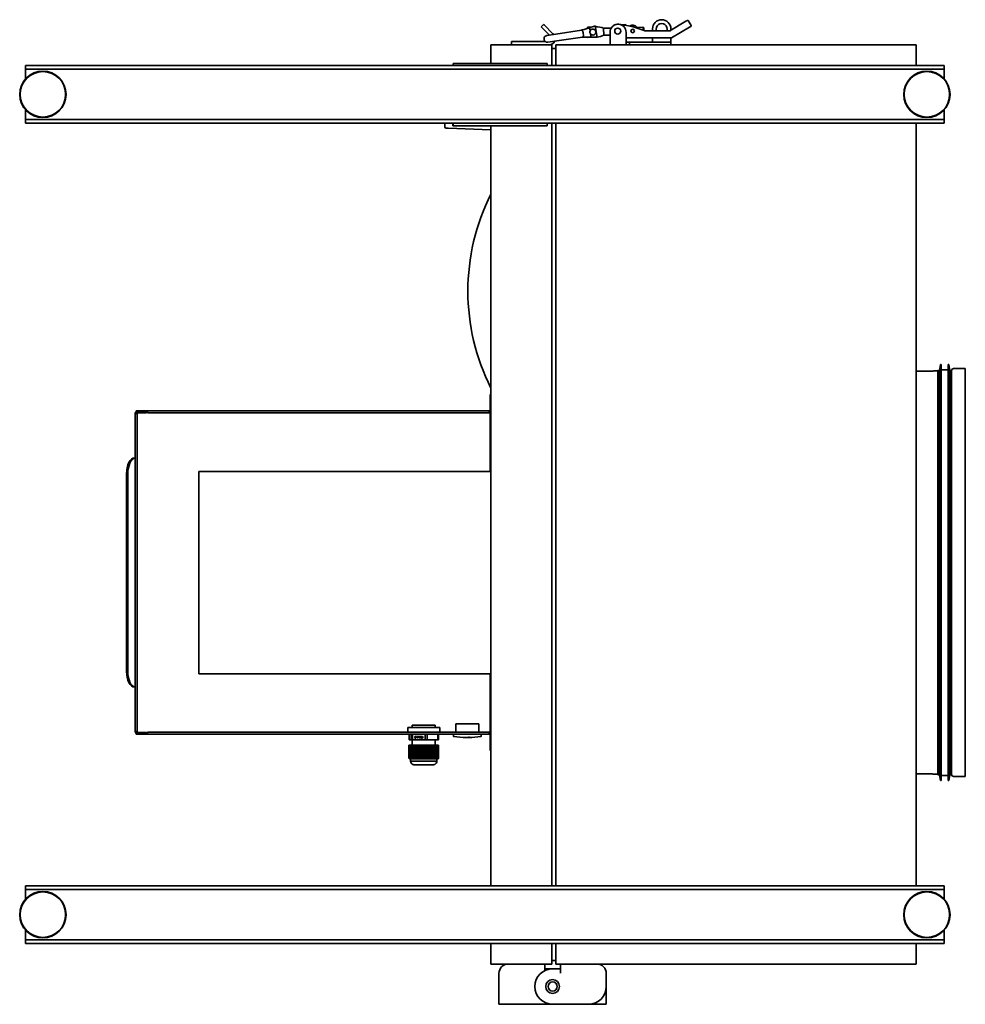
# Model space of a CAD drawing. Header units: millimetres. Extents: x 428 to 1252, y 165 to 1023.
import ezdxf

# ---------------------------------------------------------------- set-up
doc = ezdxf.new("R2010")
doc.units = ezdxf.units.MM
doc.header["$LTSCALE"] = 4
doc.layers.add('Krawędzie widoczne(ISO)', color=7, linetype='Continuous', lineweight=35, true_color=0x262659)

msp = doc.modelspace()

# ---------------------------------------------------------------- linework, layer by layer
at = {"layer": 'Krawędzie widoczne(ISO)'}
for p, q in [((1008.5, 1021.11), (994.35, 1012.84)), ((1008.5, 1021.11), (1009.79, 1021.87)), ((1013, 1017.37), (1010.47, 1021.69)), ((884.53, 1018.37), (882.41, 1016.25)), ((882.9, 1015.76), (882.41, 1016.25)), ((889.54, 1009.12), (882.9, 1015.76)), ((884.53, 1018.37), (885.02, 1017.89)), ((885.02, 1017.89), (892.59, 1010.31)), ((895.2, 1009.97), (917.44, 1013.29)), ((917.54, 1013.38), (917.17, 1013.27)), ((917.54, 1013.38), (917.64, 1013.41)), ((918.1, 1013.55), (917.64, 1013.41)), ((918.1, 1013.55), (919.8, 1014.08)), ((924.15, 1015.43), (919.8, 1014.08)), ((922.78, 1016.13), (926.72, 1016.23)), ((922.81, 1015.02), (922.78, 1016.13)), ((929.63, 1017.13), (924.15, 1015.43)), ((924.75, 1014.19), (924.98, 1012.69)), ((929.63, 1017.13), (929.82, 1015.83)), ((929.75, 1016.31), (929.78, 1016.31)), ((929.82, 1015.83), (930.91, 1008.54)), ((943.41, 1015.17), (936.82, 1014.99)), ((936.97, 1009), (936.82, 1014.99)), ((942.37, 1011.5), (942.37, 1005.5)), ((961.73, 1016.51), (950.08, 1018.5)), ((952.53, 1018.13), (955.95, 1018.22)), ((956.47, 1017.41), (956.16, 1017.92)), ((956.37, 1005.5), (956.37, 1011.5)), ((961.73, 1016.51), (961.6, 1016.03)), ((973.09, 1012.72), (961.73, 1016.51)), ((971.3, 1015.9), (966.01, 1015.76)), ((971.37, 1013.29), (971.3, 1015.9)), ((971.82, 1015.41), (971.3, 1015.9)), ((971.82, 1015.41), (971.88, 1013.12)), ((973.09, 1012.72), (973.01, 1012.22)), ((994.35, 1012.84), (973.09, 1012.72)), ((979.37, 1012.75), (979.37, 1014.5)), ((994.35, 1012.84), (994.48, 1012.34)), ((995.37, 1013.44), (995.37, 1014.5)), ((995.99, 1006.85), (1011.52, 1015.93)), ((1012.82, 1016.69), (1011.52, 1015.93)), ((856.62, 1003.5), (858.62, 1003.5)), ((856.62, 1003.5), (856.62, 1000.5)), ((885.96, 1003.5), (858.62, 1003.5)), ((895.2, 1009.97), (887.39, 1008.8)), ((888.28, 1002.87), (896.09, 1004.04)), ((892.59, 1010.31), (891.73, 1009.45)), ((893.01, 1009.89), (892.59, 1010.31)), ((896.09, 1004.04), (918.33, 1007.36)), ((918.06, 1007.3), (918.45, 1007.3)), ((918.33, 1007.36), (918.33, 1007.36)), ((920.81, 1007.29), (918.45, 1007.3)), ((920.81, 1007.29), (925.37, 1007.27)), ((923.02, 1007.13), (923.01, 1007.28)), ((923.02, 1007.13), (927.86, 1007.26)), ((925.36, 1010.13), (925.58, 1008.63)), ((925.37, 1007.27), (931.1, 1007.24)), ((930.91, 1008.54), (931.1, 1007.24)), ((942.37, 1009.14), (936.97, 1009)), ((942.37, 1000.5), (942.37, 1005.5)), ((956.37, 1006.62), (995.99, 1006.85)), ((956.37, 1005.5), (956.37, 1000.5)), ((956.37, 1003), (959.37, 1003)), ((959.37, 1003), (962.37, 1003)), ((959.37, 1000.5), (959.37, 1003)), ((992.37, 1003), (962.37, 1003)), ((979.37, 1005), (979.37, 1006.75)), ((979.37, 1005), (979.37, 1003)), ((992.37, 1003), (995.37, 1003)), ((995.37, 1005), (995.37, 1006.84)), ((995.37, 1003), (995.37, 1005)), ((995.37, 1000.5), (995.37, 1003)), ((995.99, 1006.85), (995.85, 1007.35)), ((891.62, 1000.5), (838.62, 1000.5)), ((838.62, 984.45), (838.62, 1000.5)), ((891.62, 982.5), (891.62, 1000.5)), ((891.62, 997.5), (895.12, 997.5)), ((1209.12, 1000.5), (895.12, 1000.5)), ((895.12, 982.5), (895.12, 1000.5)), ((1209.12, 982.5), (1209.12, 1000.5)), ((433.37, 982.5), (438.37, 982.5)), ((433.37, 982.5), (433.37, 979.5)), ((438.37, 979.5), (433.37, 979.5)), ((433.37, 979.5), (433.37, 976.5)), ((1228.37, 982.5), (438.37, 982.5)), ((1228.37, 979.5), (438.37, 979.5)), ((805.62, 984.45), (887.62, 984.45)), ((805.62, 984.45), (805.62, 982.5)), ((887.62, 984.45), (887.62, 982.5)), ((1228.37, 982.5), (1233.37, 982.5)), ((1233.37, 979.5), (1228.37, 979.5)), ((1233.37, 979.5), (1233.37, 982.5)), ((1233.37, 979.5), (1233.37, 976.5)), ((433.37, 971.03), (433.37, 976.5)), ((1233.37, 976.5), (1233.37, 971.03)), ((433.37, 938.5), (433.37, 943.97)), ((1233.37, 943.97), (1233.37, 938.5)), ((433.37, 935.5), (433.37, 938.5)), ((433.37, 935.5), (438.37, 935.5)), ((433.37, 935.5), (433.37, 932.5)), ((438.37, 935.5), (1228.37, 935.5)), ((1228.37, 935.5), (1233.37, 935.5)), ((1233.37, 935.5), (1233.37, 938.5)), ((1233.37, 932.5), (1233.37, 935.5)), ((438.37, 932.5), (433.37, 932.5)), ((438.37, 932.5), (1228.37, 932.5)), ((798.62, 932.5), (798.62, 929.11)), ((801.29, 928.05), (799.59, 928.11)), ((801.29, 928.05), (838.62, 926.75)), ((805.43, 932.5), (805.43, 930.25)), ((805.62, 930.25), (805.43, 930.25)), ((805.62, 932.5), (805.62, 930.25)), ((805.62, 930.25), (887.62, 930.25)), ((838.62, 268.5), (838.62, 930.25)), ((887.62, 930.25), (887.62, 932.5)), ((891.62, 268.5), (891.62, 932.5)), ((895.12, 268.5), (895.12, 932.5)), ((1209.12, 268.5), (1209.12, 932.5)), ((1233.37, 932.5), (1228.37, 932.5)), ((1229.42, 717.27), (1230.32, 722.27)), ((1230.32, 722.27), (1230.32, 360.27)), ((1230.82, 722.27), (1230.32, 722.27)), ((1230.82, 722.27), (1230.82, 360.27)), ((1236.82, 722.27), (1236.82, 360.27)), ((1237.32, 722.27), (1236.82, 722.27)), ((1237.32, 722.27), (1237.32, 360.27)), ((1238.23, 717.27), (1237.32, 722.27)), ((1209.12, 716.57), (1223.19, 716.57)), ((1224.15, 716.77), (1227.68, 716.77)), ((1227.82, 717.27), (1227.82, 365.27)), ((1229.42, 717.27), (1227.82, 717.27)), ((1229.42, 717.27), (1229.42, 365.27)), ((1236.82, 717.77), (1230.82, 717.77)), ((1238.23, 717.27), (1238.23, 365.27)), ((1239.82, 717.27), (1238.23, 717.27)), ((1239.82, 717.27), (1239.82, 365.27)), ((1241.42, 718.77), (1251.82, 718.77)), ((1251.82, 363.77), (1251.82, 718.77)), ((837.92, 684.27), (837.92, 696.27)), ((838.62, 696.27), (837.92, 696.27)), ((528.62, 679.66), (530.37, 679.66)), ((528.62, 402.88), (528.62, 679.66)), ((529.54, 681.97), (530.54, 681.97)), ((529.54, 681.97), (529.54, 681.27)), ((530.54, 681.27), (529.54, 681.27)), ((530.02, 681.27), (530.02, 681.06)), ((530.02, 681.06), (531.02, 681.06)), ((530.02, 681.06), (530.02, 680.36)), ((531.02, 680.36), (530.02, 680.36)), ((530.02, 680.36), (530.02, 679.66)), ((530.37, 679.66), (530.37, 402.88)), ((538.34, 681.97), (530.54, 681.97)), ((538.34, 681.27), (530.54, 681.27)), ((536.62, 681.06), (531.02, 681.06)), ((536.62, 680.36), (531.02, 680.36)), ((536.62, 681.06), (538.62, 681.06)), ((538.62, 680.36), (536.62, 680.36)), ((538.34, 681.97), (539.34, 681.97)), ((539.34, 681.27), (538.34, 681.27)), ((538.62, 680.36), (538.62, 681.06)), ((539.34, 681.97), (539.54, 681.97)), ((539.34, 681.27), (539.34, 681.97)), ((539.54, 681.27), (539.34, 681.27)), ((539.54, 681.97), (837.22, 681.97)), ((539.54, 680.22), (539.54, 681.97)), ((837.22, 680.22), (539.54, 680.22)), ((837.22, 681.97), (837.22, 680.22)), ((837.92, 680.57), (837.22, 680.57)), ((837.92, 684.27), (837.92, 683.66)), ((837.92, 682.67), (837.92, 683.66)), ((837.92, 682.67), (838.62, 682.67)), ((837.92, 678.57), (837.92, 680.57)), ((838.62, 680.57), (837.92, 680.57)), ((837.92, 629.27), (837.92, 678.57)), ((528.16, 641.07), (528.6, 641.07)), ((528.6, 641.07), (528.62, 641.07)), ((521.26, 455.27), (521.26, 627.27)), ((521.76, 455.27), (521.76, 627.27)), ((522.37, 627.27), (522.37, 455.27)), ((584.12, 629.27), (584.12, 453.27)), ((838.62, 629.27), (584.12, 629.27)), ((838.62, 453.27), (584.12, 453.27)), ((837.92, 403.97), (837.92, 453.27)), ((528.16, 441.47), (528.6, 441.47)), ((528.6, 441.47), (528.62, 441.47)), ((530.37, 402.88), (528.62, 402.88)), ((530.02, 402.88), (530.02, 402.18)), ((766.18, 406.57), (766.19, 406.57)), ((766.18, 406.57), (766.18, 402.32)), ((766.19, 406.57), (767.73, 406.57)), ((767.73, 406.57), (768.63, 406.57)), ((768.63, 406.57), (781.07, 406.57)), ((770.12, 408.57), (790.12, 408.57)), ((770.12, 406.57), (770.12, 408.57)), ((781.07, 406.57), (782.56, 406.57)), ((782.56, 406.57), (793.46, 406.57)), ((790.12, 406.57), (790.12, 408.57)), ((793.46, 406.57), (794.07, 406.57)), ((794.07, 406.57), (794.07, 402.32)), ((808.12, 409.57), (828.12, 409.57)), ((808.12, 409.57), (808.12, 402.32)), ((828.12, 409.57), (828.12, 402.32)), ((837.92, 401.97), (837.92, 403.97)), ((529.54, 401.27), (530.54, 401.27)), ((529.54, 401.27), (529.54, 400.57)), ((530.54, 400.57), (529.54, 400.57)), ((530.02, 402.18), (531.02, 402.18)), ((530.02, 402.18), (530.02, 401.48)), ((531.02, 401.48), (530.02, 401.48)), ((530.02, 401.48), (530.02, 401.27)), ((530.54, 401.27), (538.34, 401.27)), ((530.54, 400.57), (538.34, 400.57)), ((536.62, 402.18), (531.02, 402.18)), ((531.02, 401.48), (536.62, 401.48)), ((536.62, 402.18), (538.62, 402.18)), ((538.62, 401.48), (536.62, 401.48)), ((538.34, 401.27), (539.34, 401.27)), ((539.34, 400.57), (538.34, 400.57)), ((538.62, 401.48), (538.62, 402.18)), ((539.34, 401.27), (539.54, 401.27)), ((539.34, 400.57), (539.34, 401.27)), ((539.54, 400.57), (539.34, 400.57)), ((539.54, 402.32), (837.22, 402.32)), ((539.54, 400.57), (539.54, 402.32)), ((837.22, 400.57), (539.54, 400.57)), ((767.31, 395.57), (767.31, 400.57)), ((767.31, 395.57), (769.26, 395.57)), ((769.26, 400.57), (769.26, 395.57)), ((769.26, 395.57), (770.37, 395.57)), ((770.12, 395.57), (770.12, 391.07)), ((770.37, 395.57), (770.37, 400.57)), ((770.37, 395.57), (781.47, 395.57)), ((772.35, 397.42), (772.94, 397.42)), ((772.35, 397.24), (772.35, 397.42)), ((773.12, 397.24), (772.35, 397.24)), ((772.38, 397.24), (772.38, 397.42)), ((772.8, 398.6), (772.84, 398.6)), ((772.84, 397.98), (772.88, 397.98)), ((772.94, 397.82), (772.97, 397.82)), ((772.94, 397.42), (772.94, 397.82)), ((772.94, 397.42), (772.97, 397.42)), ((772.97, 397.42), (772.97, 397.82)), ((773.01, 398.56), (773.05, 398.56)), ((773.12, 398.02), (773.12, 397.24)), ((773.18, 398.48), (773.16, 398.48)), ((773.18, 398.69), (773.18, 398.48)), ((773.41, 398.46), (773.67, 399.12)), ((773.64, 398.46), (773.41, 398.46)), ((773.44, 398.46), (773.71, 399.12)), ((773.81, 399.12), (773.64, 398.46)), ((773.67, 399.12), (773.81, 399.12)), ((774.03, 398.74), (774.72, 398.74)), ((774.03, 398.59), (774.03, 398.74)), ((774.28, 398.59), (774.03, 398.59)), ((774.07, 398.59), (774.07, 398.74)), ((774.28, 398.59), (774.32, 398.59)), ((774.28, 397.24), (774.28, 398.59)), ((774.43, 397.24), (774.28, 397.24)), ((774.32, 397.24), (774.32, 398.59)), ((774.46, 398.59), (774.46, 397.58)), ((774.72, 398.59), (774.46, 398.59)), ((774.46, 397.58), (774.72, 397.58)), ((774.72, 398.74), (774.72, 398.59)), ((774.72, 397.58), (774.72, 397.45)), ((774.94, 398.74), (775.16, 398.74)), ((775.3, 398.17), (774.94, 398.74)), ((774.94, 397.62), (775.3, 398.17)), ((775.14, 397.62), (774.94, 397.62)), ((775.34, 398.17), (774.98, 398.74)), ((774.98, 397.62), (775.34, 398.17)), ((775.4, 398.04), (775.14, 397.62)), ((775.16, 398.74), (775.42, 398.32)), ((775.3, 398.17), (775.34, 398.17)), ((775.4, 398.04), (775.44, 398.04)), ((775.66, 397.62), (775.4, 398.04)), ((775.42, 398.32), (775.68, 398.74)), ((775.42, 398.32), (775.45, 398.32)), ((775.69, 397.62), (775.44, 398.04)), ((775.45, 398.32), (775.71, 398.74)), ((775.88, 398.74), (775.51, 398.18)), ((775.51, 398.18), (775.88, 397.62)), ((775.88, 397.62), (775.66, 397.62)), ((775.68, 398.74), (775.88, 398.74)), ((776.41, 398.61), (776.45, 398.61)), ((776.41, 397.38), (776.45, 397.38)), ((777.03, 398.74), (777.89, 398.74)), ((777.03, 398.57), (777.03, 398.74)), ((777.72, 398.57), (777.03, 398.57)), ((777.06, 398.57), (777.06, 398.74)), ((777.52, 397.38), (777.55, 397.38)), ((777.72, 398.57), (777.75, 398.57)), ((777.85, 397.51), (777.87, 397.51)), ((777.87, 397.51), (777.87, 397.3)), ((777.89, 398.74), (777.89, 398.53)), ((778.14, 398.74), (778.33, 398.74)), ((778.14, 397.24), (778.14, 398.74)), ((778.4, 397.24), (778.14, 397.24)), ((778.17, 397.24), (778.17, 398.74)), ((778.33, 398.74), (778.33, 397.45)), ((778.33, 397.45), (778.69, 398.33)), ((778.33, 397.45), (778.36, 397.45)), ((778.36, 397.45), (778.73, 398.33)), ((778.74, 398.08), (778.4, 397.24)), ((778.69, 398.33), (778.81, 398.33)), ((778.74, 398.08), (778.77, 398.08)), ((779.09, 397.24), (778.74, 398.08)), ((779.12, 397.24), (778.77, 398.08)), ((778.81, 398.33), (779.17, 397.45)), ((779.34, 397.24), (779.09, 397.24)), ((779.17, 397.45), (779.17, 398.74)), ((779.17, 398.74), (779.34, 398.74)), ((779.17, 397.45), (779.2, 397.45)), ((779.2, 397.45), (779.2, 398.74)), ((779.34, 398.74), (779.34, 397.24)), ((781.47, 400.57), (781.47, 395.57)), ((781.47, 395.57), (783.18, 395.57)), ((783.18, 395.57), (783.18, 400.57)), ((783.18, 395.57), (792.33, 395.57)), ((790.12, 395.57), (790.12, 391.07)), ((792.33, 400.57), (792.33, 395.57)), ((792.33, 395.57), (792.94, 395.57)), ((792.94, 395.57), (792.94, 400.57)), ((806.12, 400.57), (806.12, 398.66)), ((830.12, 400.57), (830.12, 398.66)), ((837.22, 402.32), (837.22, 400.57)), ((837.92, 401.97), (837.22, 401.97)), ((837.92, 401.97), (838.62, 401.97)), ((837.92, 398.88), (837.92, 399.87)), ((838.62, 399.87), (837.92, 399.87)), ((837.92, 398.27), (837.92, 398.88)), ((837.92, 386.27), (837.92, 398.27)), ((767.15, 391.07), (767.35, 391.07)), ((767.15, 391.07), (767.15, 379.75)), ((767.35, 391.07), (767.45, 391.07)), ((767.35, 379.54), (767.35, 391.07)), ((767.45, 391.07), (767.55, 391.07)), ((767.45, 391.07), (767.45, 379.45)), ((767.55, 391.07), (767.65, 391.07)), ((767.55, 379.37), (767.55, 391.07)), ((767.65, 391.07), (767.75, 391.07)), ((767.65, 391.07), (767.65, 379.3)), ((767.75, 391.07), (767.84, 391.07)), ((767.75, 379.23), (767.75, 391.07)), ((767.84, 391.07), (767.94, 391.07)), ((767.84, 391.07), (767.84, 379.18)), ((767.94, 391.07), (768.04, 391.07)), ((767.94, 379.14), (767.94, 391.07)), ((768.04, 391.07), (768.14, 391.07)), ((768.04, 391.07), (768.04, 379.1)), ((768.14, 391.07), (768.24, 391.07)), ((768.14, 379.08), (768.14, 391.07)), ((768.24, 391.07), (768.34, 391.07)), ((768.24, 391.07), (768.24, 379.07)), ((768.34, 391.07), (768.44, 391.07)), ((768.34, 379.07), (768.34, 391.07)), ((768.44, 391.07), (768.54, 391.07)), ((768.44, 391.07), (768.44, 379.08)), ((768.54, 391.07), (768.63, 391.07)), ((768.54, 379.1), (768.54, 391.07)), ((768.63, 391.07), (768.73, 391.07)), ((768.63, 391.07), (768.63, 379.14)), ((768.73, 391.07), (768.83, 391.07)), ((768.73, 379.18), (768.73, 391.07)), ((768.83, 391.07), (768.93, 391.07)), ((768.83, 391.07), (768.83, 379.23)), ((768.93, 391.07), (769.03, 391.07)), ((768.93, 379.3), (768.93, 391.07)), ((769.03, 391.07), (769.13, 391.07)), ((769.03, 391.07), (769.03, 379.37)), ((769.13, 391.07), (769.23, 391.07)), ((769.13, 379.45), (769.13, 391.07)), ((769.23, 391.07), (769.43, 391.07)), ((769.23, 391.07), (769.23, 379.54)), ((769.43, 391.07), (770.58, 391.07)), ((769.43, 391.07), (769.43, 379.75)), ((770.58, 391.07), (771.04, 391.07)), ((770.58, 379.54), (770.58, 391.07)), ((771.04, 391.07), (771.14, 391.07)), ((771.04, 391.07), (771.04, 379.32)), ((771.14, 391.07), (771.7, 391.07)), ((771.14, 391.07), (771.14, 379.45)), ((771.7, 391.07), (772.17, 391.07)), ((771.7, 379.37), (771.7, 391.07)), ((772.17, 391.07), (772.26, 391.07)), ((772.17, 391.07), (772.17, 379.15)), ((772.26, 391.07), (772.83, 391.07)), ((772.26, 391.07), (772.26, 379.3)), ((772.83, 391.07), (773.29, 391.07)), ((772.83, 379.23), (772.83, 391.07)), ((773.29, 391.07), (773.39, 391.07)), ((773.29, 391.07), (773.29, 379.07)), ((773.39, 391.07), (773.95, 391.07)), ((773.39, 391.07), (773.39, 379.18)), ((773.95, 391.07), (774.41, 391.07)), ((773.95, 379.14), (773.95, 391.07)), ((774.41, 391.07), (774.51, 391.07)), ((774.41, 391.07), (774.41, 379.07)), ((774.51, 391.07), (775.08, 391.07)), ((774.51, 391.07), (774.51, 379.1)), ((775.08, 391.07), (775.54, 391.07)), ((775.08, 379.08), (775.08, 391.07)), ((775.54, 391.07), (775.64, 391.07)), ((775.54, 391.07), (775.54, 379.07)), ((775.64, 391.07), (776.2, 391.07)), ((775.64, 391.07), (775.64, 379.07)), ((776.2, 391.07), (776.66, 391.07)), ((776.2, 379.07), (776.2, 391.07)), ((776.66, 391.07), (776.76, 391.07)), ((776.66, 391.07), (776.66, 379.07)), ((776.76, 391.07), (777.32, 391.07)), ((776.76, 391.07), (776.76, 379.08)), ((777.32, 391.07), (777.78, 391.07)), ((777.32, 379.1), (777.32, 391.07)), ((777.78, 391.07), (777.88, 391.07)), ((777.78, 391.07), (777.78, 379.07)), ((777.88, 391.07), (778.45, 391.07)), ((777.88, 391.07), (777.88, 379.14)), ((778.45, 391.07), (778.91, 391.07)), ((778.45, 379.18), (778.45, 391.07)), ((778.91, 391.07), (779.01, 391.07)), ((778.91, 391.07), (778.91, 379.07)), ((779.01, 391.07), (779.57, 391.07)), ((779.01, 391.07), (779.01, 379.23)), ((779.57, 391.07), (780.03, 391.07)), ((779.57, 379.3), (779.57, 391.07)), ((780.03, 391.07), (780.13, 391.07)), ((780.03, 391.07), (780.03, 379.15)), ((780.13, 391.07), (780.7, 391.07)), ((780.13, 391.07), (780.13, 379.37)), ((780.7, 391.07), (781.16, 391.07)), ((780.7, 379.45), (780.7, 391.07)), ((781.16, 391.07), (781.25, 391.07)), ((781.16, 391.07), (781.16, 379.32)), ((781.25, 391.07), (782.41, 391.07)), ((781.25, 391.07), (781.25, 379.54)), ((782.41, 391.07), (783.36, 391.07)), ((782.41, 391.07), (782.41, 379.75)), ((783.36, 391.07), (783.82, 391.07)), ((783.36, 379.54), (783.36, 391.07)), ((783.82, 391.07), (784.28, 391.07)), ((783.82, 391.07), (783.82, 379.45)), ((784.28, 391.07), (784.74, 391.07)), ((784.28, 379.37), (784.28, 391.07)), ((784.74, 391.07), (785.21, 391.07)), ((784.74, 391.07), (784.74, 379.3)), ((785.21, 391.07), (785.67, 391.07)), ((785.21, 379.23), (785.21, 391.07)), ((785.67, 391.07), (786.13, 391.07)), ((785.67, 391.07), (785.67, 379.18)), ((786.13, 391.07), (786.59, 391.07)), ((786.13, 379.14), (786.13, 391.07)), ((786.59, 391.07), (787.06, 391.07)), ((786.59, 391.07), (786.59, 379.1)), ((787.06, 391.07), (787.52, 391.07)), ((787.06, 379.08), (787.06, 391.07)), ((787.52, 391.07), (787.99, 391.07)), ((787.52, 391.07), (787.52, 379.07)), ((787.99, 391.07), (788.45, 391.07)), ((787.99, 379.07), (787.99, 391.07)), ((788.45, 391.07), (788.91, 391.07)), ((788.45, 391.07), (788.45, 379.08)), ((788.91, 391.07), (789.37, 391.07)), ((788.91, 379.1), (788.91, 391.07)), ((789.37, 391.07), (789.84, 391.07)), ((789.37, 391.07), (789.37, 379.14)), ((789.84, 391.07), (790.3, 391.07)), ((789.84, 379.18), (789.84, 391.07)), ((790.3, 391.07), (790.77, 391.07)), ((790.3, 391.07), (790.3, 379.23)), ((790.77, 391.07), (791.23, 391.07)), ((790.77, 379.3), (790.77, 391.07)), ((791.23, 391.07), (791.69, 391.07)), ((791.23, 391.07), (791.23, 379.37)), ((791.69, 391.07), (792.15, 391.07)), ((791.69, 379.45), (791.69, 391.07)), ((792.15, 391.07), (793.1, 391.07)), ((792.15, 391.07), (792.15, 379.54)), ((793.1, 391.07), (793.1, 379.75)), ((837.92, 386.27), (838.62, 386.27)), ((768.13, 379.07), (768.18, 379.07)), ((768.13, 379.07), (768.13, 379.07)), ((768.14, 379.08), (768.18, 379.07)), ((768.24, 379.07), (768.18, 379.07)), ((768.24, 379.07), (768.29, 379.07)), ((768.24, 379.07), (768.24, 379.07)), ((768.29, 379.07), (768.34, 379.07)), ((768.34, 379.07), (768.34, 379.07)), ((768.47, 379.07), (768.34, 379.07)), ((768.47, 379.07), (768.44, 379.08)), ((768.47, 379.07), (768.65, 379.07)), ((768.62, 379.07), (768.62, 377.16)), ((768.62, 377.16), (791.62, 377.16)), ((768.78, 379.07), (768.65, 379.07)), ((768.78, 379.07), (769.12, 379.07)), ((769.19, 379.07), (769.12, 379.07)), ((769.19, 379.07), (773.18, 379.07)), ((773.29, 379.07), (773.18, 379.07)), ((773.32, 379.07), (773.29, 379.07)), ((773.32, 379.07), (774.1, 379.07)), ((774.41, 379.07), (774.1, 379.07)), ((774.49, 379.07), (774.41, 379.07)), ((774.49, 379.07), (775.11, 379.07)), ((775.08, 379.08), (775.11, 379.07)), ((775.54, 379.07), (775.11, 379.07)), ((775.54, 379.07), (775.54, 379.07)), ((775.63, 379.07), (775.54, 379.07)), ((775.63, 379.07), (775.92, 379.07)), ((775.63, 379.07), (775.64, 379.07)), ((775.92, 379.07), (776.2, 379.07)), ((776.2, 379.07), (776.2, 379.07)), ((776.66, 379.07), (776.2, 379.07)), ((776.66, 379.07), (776.66, 379.07)), ((776.75, 379.07), (776.66, 379.07)), ((776.75, 379.07), (776.76, 379.08)), ((776.75, 379.07), (777.41, 379.07)), ((777.78, 379.07), (777.41, 379.07)), ((777.85, 379.07), (777.78, 379.07)), ((777.85, 379.07), (778.77, 379.07)), ((778.91, 379.07), (778.77, 379.07)), ((778.93, 379.07), (778.91, 379.07)), ((778.93, 379.07), (785.13, 379.07)), ((785.28, 379.07), (785.13, 379.07)), ((785.28, 379.07), (786.1, 379.07)), ((786.48, 379.07), (786.1, 379.07)), ((786.48, 379.07), (787.05, 379.07)), ((787.06, 379.08), (787.05, 379.07)), ((787.52, 379.07), (787.05, 379.07)), ((787.52, 379.07), (787.75, 379.07)), ((787.52, 379.07), (787.52, 379.07)), ((787.75, 379.07), (787.99, 379.07)), ((788.41, 379.07), (787.99, 379.07)), ((787.99, 379.07), (787.99, 379.07)), ((788.41, 379.07), (788.45, 379.08)), ((788.41, 379.07), (788.89, 379.07)), ((789.19, 379.07), (788.89, 379.07)), ((789.19, 379.07), (789.77, 379.07)), ((789.87, 379.07), (789.77, 379.07)), ((789.87, 379.07), (792.07, 379.07)), ((791.62, 379.07), (791.62, 377.16)), ((792.09, 379.07), (792.07, 379.07)), ((792.09, 379.07), (792.12, 379.07)), ((792.41, 379.2), (792.41, 379.18)), ((792.6, 379.33), (792.6, 379.3)), ((792.8, 379.5), (792.8, 379.45)), ((771.53, 374.07), (788.72, 374.07)), ((1209.12, 365.97), (1223.19, 365.97)), ((1224.15, 365.77), (1227.68, 365.77)), ((1229.42, 365.27), (1227.82, 365.27)), ((1229.42, 365.27), (1230.32, 360.27)), ((1230.82, 360.27), (1230.32, 360.27)), ((1236.82, 364.77), (1230.82, 364.77)), ((1237.32, 360.27), (1236.82, 360.27)), ((1238.23, 365.27), (1237.32, 360.27)), ((1239.82, 365.27), (1238.23, 365.27)), ((1241.42, 363.77), (1251.82, 363.77)), ((433.37, 268.5), (438.37, 268.5)), ((433.37, 268.5), (433.37, 265.5)), ((1228.37, 268.5), (438.37, 268.5)), ((1228.37, 268.5), (1233.37, 268.5)), ((1233.37, 265.5), (1233.37, 268.5)), ((438.37, 265.5), (433.37, 265.5)), ((433.37, 265.5), (433.37, 262.5)), ((433.37, 257.03), (433.37, 262.5)), ((1228.37, 265.5), (438.37, 265.5)), ((1233.37, 265.5), (1228.37, 265.5)), ((1233.37, 265.5), (1233.37, 262.5)), ((1233.37, 262.5), (1233.37, 257.03)), ((433.37, 224.5), (433.37, 229.97)), ((433.37, 221.5), (433.37, 224.5)), ((1233.37, 229.97), (1233.37, 224.5)), ((1233.37, 221.5), (1233.37, 224.5)), ((433.37, 221.5), (438.37, 221.5)), ((433.37, 221.5), (433.37, 218.5)), ((438.37, 218.5), (433.37, 218.5)), ((438.37, 221.5), (1228.37, 221.5)), ((438.37, 218.5), (1228.37, 218.5)), ((838.62, 200.5), (838.62, 218.5)), ((891.62, 200.5), (891.62, 218.5)), ((895.12, 200.5), (895.12, 218.5)), ((1209.12, 200.5), (1209.12, 218.5)), ((1228.37, 221.5), (1233.37, 221.5)), ((1233.37, 218.5), (1228.37, 218.5)), ((1233.37, 218.5), (1233.37, 221.5)), ((891.62, 200.5), (838.62, 200.5)), ((885.62, 194.95), (885.62, 200.5)), ((891.62, 203.5), (895.12, 203.5)), ((1209.12, 200.5), (895.12, 200.5)), ((899.12, 192.5), (899.12, 200.5)), ((845.62, 165.5), (845.62, 192.5)), ((885.63, 196.5), (885.63, 194.96)), ((885.63, 196.5), (892.37, 196.5)), ((892.37, 196.5), (899.11, 196.5)), ((899.11, 192.49), (899.11, 196.5)), ((899.12, 192.49), (899.11, 192.49)), ((899.12, 192.5), (899.12, 192.49)), ((939.12, 181), (939.12, 192.5)), ((939.12, 180.5), (939.12, 181)), ((939.12, 180.5), (939.12, 175.5)), ((938.12, 175.5), (939.12, 175.5)), ((939.12, 175.5), (939.12, 165.5)), ((845.62, 165.5), (892.37, 165.5)), ((892.37, 165.5), (923.62, 165.5)), ((939.12, 165.5), (923.62, 165.5))]:
    msp.add_line(p, q, dxfattribs=at)
for centre, radius in [((949.09, 1012.58), 2.6), ((962.09, 1012.66), 1.5), ((448.37, 957.5), 20.2), ((448.37, 957.5), 19.8), ((1218.37, 957.5), 20.2), ((1218.37, 957.5), 19.8), ((448.37, 243.5), 20.2), ((448.37, 243.5), 19.8), ((1218.37, 243.5), 20.2), ((1218.37, 243.5), 19.8), ((892.37, 181), 6), ((892.37, 181), 4)]:
    msp.add_circle(centre, radius, dxfattribs=at)
for centre, radius, start, end in [((987.37, 1014.5), 8, 0, 180), ((1010.04, 1021.44), 0.5, 30.32175, 120.32175), ((927.4, 1011.75), 2.6, 218.16628, 158.8224), ((930.23, 999.23), 17.08, 67.30708, 91.5), ((949.37, 1011.5), 7, 0, 180), ((949.09, 1012.58), 6, 80.47403, 134.02641), ((962.09, 1012.66), 5, 26.67306, 121.86023), ((987.37, 1014.5), 4.75, 339.31941, 201.32409), ((1012.57, 1017.12), 0.5, 300.32175, 30.32175), ((887.84, 1005.84), 3, 98.49434, 278.49434), ((889.12, 1006), 5.5, 270, 335.79602), ((889.12, 1006), 5.5, 41.90894, 45), ((929.57, 1024.39), 17.08, 275.09176, 295.68951), ((799.62, 929.11), 1, 180, 268), ((1006.07, 786.24), 187.5, 153.26117, 206.73883), ((1223.19, 718.17), 1.6, 270, 293.55646), ((1224.15, 715.97), 0.8, 90, 113.55646), ((1227.68, 715.17), 1.6, 84.64368, 90), ((1241.42, 717.17), 1.6, 90, 180), ((530.02, 679.66), 1.4, 90, 180), ((530.02, 679.66), 0.7, 90, 180), ((837.22, 682.67), 0.7, 270, 0), ((837.22, 682.67), 1.4, 270, 0), ((530.02, 402.88), 1.4, 180, 270), ((530.02, 402.88), 0.7, 180, 270), ((806.22, 398.66), 0.1, 180, 261.84277), ((820.44, 497.79), 100.25, 261.84277, 268.08713), ((815.81, 497.79), 100.25, 271.91287, 278.15723), ((830.02, 398.66), 0.1, 278.15723, 0), ((837.22, 399.87), 1.4, 0, 90), ((837.22, 399.87), 0.7, 0, 90), ((772.35, 377.62), 3.75, 186.94213, 241.97576), ((787.9, 377.62), 3.75, 298.02424, 353.05787), ((771.53, 376.07), 2, 241.97576, 270), ((788.72, 376.07), 2, 270, 298.02424), ((1223.19, 364.37), 1.6, 66.44354, 90), ((1224.15, 366.57), 0.8, 246.44354, 270), ((1227.68, 367.37), 1.6, 270, 275.35632), ((1241.42, 365.37), 1.6, 180, 270), ((853.62, 192.5), 8, 90, 180), ((931.12, 192.5), 8, 0, 90), ((892.37, 181), 15.5, 90, 270), ((892.37, 181), 15.5, 64.18391, 64.22497), ((923.62, 181), 15.5, 270, 0)]:
    msp.add_arc(centre, radius, start, end, dxfattribs=at)
for centre, major_axis, ratio, start_param, end_param in [((917.39, 1011.97), (-0.19, 1.3), 0.312336, 0.048036, 0.164096), ((918.17, 1010.37), (-0.44, 2.97), 0.315649, 4.301251, 5.123527), ((924.54, 1014.19), (0.39, -1.24), 0.160174, 1.570796, 3.141593), ((927.47, 1011.76), (-0.41, 2.74), 0.948876, 1.087454, 2.054139), ((920.76, 1013.02), (3.98, 1.23), 0.312336, 6.235149, 6.283185), ((917.89, 1008.6), (0.19, -1.3), 0.312336, 6.11909, 6.235149), ((917.89, 1008.6), (0.19, -1.3), 0.312336, 6.11909, 6.235149), ((925.38, 1008.57), (0.01, 1.3), 0.160174, 3.141593, 4.712389), ((921.42, 1008.59), (4.16, -0.02), 0.312336, 0, 0.048036), ((528.16, 627.27), (0, 13.8), 0.5, 0, 1.570796), ((528.66, 627.27), (0, 13.8), 0.5, 0.019124, 1.570796), ((529.27, 627.27), (0, 13.8), 0.5, 0.093525, 1.570796), ((527.93, 641), (0.693, 0.071), 0.027404, 0.260412, 0.523631), ((528.16, 455.27), (0, -13.8), 0.5, 4.712389, 6.283185), ((528.66, 455.27), (0, -13.8), 0.5, 4.712389, 6.264061), ((529.27, 455.27), (0, -13.8), 0.5, 4.712389, 6.18966), ((527.93, 441.54), (0.693, -0.071), 0.027404, 5.759554, 6.022773), ((768.29, 412.61), (0, -33.54), 0.164614, 6.237994, 6.255998), ((768.29, 412.05), (0, -32.98), 0.164614, 6.274037, 6.283185), ((768.29, 412.05), (0, -32.98), 0.164614, 0.000001, 0.009149), ((768.29, 412.61), (0, -33.54), 0.164614, 0.027187, 0.045191), ((787.71, 454.91), (0, -78.4), 0.936518, 6.021734, 6.027184), ((770.05, 454.91), (0, -78.4), 0.164614, 0.256001, 0.261451), ((775.93, 412.61), (0, -33.54), 0.936518, 6.237994, 6.255998), ((775.92, 412.05), (0, -32.98), 0.936518, 6.274037, 6.283185), ((775.92, 412.05), (0, -32.98), 0.936518, 0.000001, 0.009149), ((775.91, 412.61), (0, -33.54), 0.936518, 0.027187, 0.045191), ((794.09, 454.91), (0, -78.4), 0.771904, 6.021734, 6.027184), ((766.69, 454.91), (0, -78.4), 0.936518, 0.256001, 0.261451), ((787.76, 412.61), (0, -33.54), 0.771904, 6.237994, 6.255998), ((787.75, 412.05), (0, -32.98), 0.771904, 6.274037, 6.283185), ((787.75, 412.05), (0, -32.98), 0.771904, 0.000001, 0.009149), ((787.74, 412.61), (0, -33.54), 0.771904, 0.027187, 0.045191), ((786.5, 454.91), (0, -78.4), 0.164614, 0.256001, 0.261451), ((776.76, 454.91), (0, -78.4), 0.771904, 0.256001, 0.261451)]:
    msp.add_ellipse(centre, major_axis=major_axis, ratio=ratio, start_param=start_param, end_param=end_param, dxfattribs=at)
for points in [[(917.54, 1013.38), (917.62, 1013.41), (917.7, 1013.38), (917.77, 1013.35)], [(936.82, 1014.99), (936.82, 1014.99), (936.82, 1014.99), (936.82, 1014.99)], [(918.66, 1007.4), (918.6, 1007.34), (918.53, 1007.3), (918.45, 1007.3)], [(772.34, 398.27), (772.34, 398.37), (772.4, 398.56), (772.46, 398.63)], [(772.48, 397.9), (772.41, 397.96), (772.34, 398.13), (772.34, 398.27)], [(772.37, 398.27), (772.37, 398.37), (772.44, 398.56), (772.5, 398.63)], [(772.52, 397.9), (772.45, 397.96), (772.37, 398.13), (772.37, 398.27)], [(772.46, 398.63), (772.52, 398.69), (772.7, 398.77), (772.81, 398.77)], [(772.81, 397.81), (772.7, 397.81), (772.55, 397.85), (772.48, 397.9)], [(772.5, 398.63), (772.55, 398.69), (772.72, 398.77), (772.83, 398.77)], [(772.83, 397.81), (772.72, 397.81), (772.58, 397.85), (772.52, 397.9)], [(772.6, 398.51), (772.57, 398.46), (772.53, 398.34), (772.53, 398.26)], [(772.53, 398.26), (772.53, 398.18), (772.57, 398.08), (772.61, 398.05)], [(772.8, 398.6), (772.75, 398.6), (772.64, 398.56), (772.6, 398.51)], [(772.61, 398.05), (772.65, 398.01), (772.77, 397.98), (772.84, 397.98)], [(773.01, 398.56), (772.96, 398.58), (772.86, 398.6), (772.8, 398.6)], [(772.81, 398.77), (772.91, 398.77), (773.1, 398.73), (773.18, 398.69)], [(772.94, 397.82), (772.9, 397.81), (772.84, 397.81), (772.81, 397.81)], [(773.05, 398.56), (772.99, 398.58), (772.9, 398.6), (772.84, 398.6)], [(772.84, 397.98), (772.92, 397.98), (773.07, 398), (773.12, 398.02)], [(772.88, 397.98), (772.94, 397.98), (773.05, 398), (773.12, 398.01)], [(773.16, 398.48), (773.14, 398.49), (773.06, 398.54), (773.01, 398.56)], [(773.18, 398.49), (773.14, 398.51), (773.08, 398.54), (773.05, 398.56)], [(774.72, 397.45), (774.58, 397.45), (774.44, 397.36), (774.43, 397.24)], [(775.97, 397.99), (775.97, 398.4), (776.19, 398.77), (776.41, 398.77)], [(776.41, 397.21), (776.18, 397.21), (775.97, 397.6), (775.97, 397.99)], [(776, 397.99), (776, 398.39), (776.21, 398.75), (776.43, 398.77)], [(776.43, 397.21), (776.21, 397.23), (776, 397.61), (776, 397.99)], [(776.21, 398.45), (776.18, 398.38), (776.16, 398.15), (776.16, 397.99)], [(776.16, 397.99), (776.16, 397.84), (776.18, 397.61), (776.21, 397.53)], [(776.41, 398.61), (776.34, 398.61), (776.24, 398.53), (776.21, 398.45)], [(776.21, 397.53), (776.24, 397.46), (776.34, 397.38), (776.41, 397.38)], [(776.41, 398.77), (776.65, 398.77), (776.86, 398.39), (776.86, 397.99)], [(776.63, 398.45), (776.6, 398.52), (776.5, 398.61), (776.41, 398.61)], [(776.86, 397.99), (776.86, 397.59), (776.64, 397.21), (776.41, 397.21)], [(776.41, 397.38), (776.49, 397.38), (776.59, 397.46), (776.62, 397.54)], [(776.66, 398.45), (776.63, 398.52), (776.53, 398.61), (776.45, 398.61)], [(776.45, 397.38), (776.53, 397.38), (776.63, 397.46), (776.66, 397.54)], [(776.62, 397.54), (776.65, 397.61), (776.67, 397.85), (776.67, 397.99)], [(776.67, 397.99), (776.67, 398.15), (776.65, 398.36), (776.63, 398.45)], [(776.71, 397.99), (776.71, 398.15), (776.69, 398.36), (776.66, 398.45)], [(776.66, 397.54), (776.69, 397.61), (776.71, 397.85), (776.71, 397.99)], [(777.09, 397.62), (777.09, 397.71), (777.13, 397.86), (777.16, 397.92)], [(777.51, 397.21), (777.31, 397.21), (777.09, 397.43), (777.09, 397.62)], [(777.12, 397.62), (777.12, 397.71), (777.16, 397.86), (777.19, 397.92)], [(777.52, 397.21), (777.33, 397.22), (777.12, 397.44), (777.12, 397.62)], [(777.16, 397.92), (777.19, 397.99), (777.29, 398.12), (777.35, 398.18)], [(777.19, 397.92), (777.23, 397.99), (777.33, 398.12), (777.38, 398.18)], [(777.56, 398.17), (777.39, 397.98), (777.28, 397.75), (777.28, 397.63)], [(777.28, 397.63), (777.28, 397.57), (777.31, 397.48), (777.35, 397.45)], [(777.35, 398.18), (777.44, 398.28), (777.65, 398.5), (777.72, 398.57)], [(777.35, 397.45), (777.38, 397.41), (777.47, 397.38), (777.52, 397.38)], [(777.38, 398.18), (777.47, 398.28), (777.69, 398.5), (777.75, 398.57)], [(777.87, 397.3), (777.81, 397.27), (777.6, 397.21), (777.51, 397.21)], [(777.52, 397.38), (777.57, 397.38), (777.67, 397.41), (777.72, 397.43)], [(777.55, 397.38), (777.6, 397.38), (777.71, 397.41), (777.75, 397.43)], [(777.89, 398.53), (777.8, 398.44), (777.64, 398.26), (777.56, 398.17)], [(777.72, 397.43), (777.76, 397.45), (777.83, 397.5), (777.85, 397.51)], [(777.75, 397.43), (777.78, 397.44), (777.83, 397.48), (777.87, 397.5)]]:
    msp.add_open_spline(points, degree=3, dxfattribs=at)
for points, knots in [([(917.77, 1013.33), (917.76, 1013.32), (917.75, 1013.32), (917.74, 1013.3), (917.74, 1013.3), (917.76, 1013.26), (917.82, 1013.23), (917.99, 1013.12), (918.11, 1013.03), (918.34, 1012.8), (918.44, 1012.68), (918.53, 1012.53)], [-0.2511919, -0.2511919, -0.2511919, -0.2511919, -0.2322834, -0.2322834, -0.2062879, -0.2062879, -0.1417765, -0.1417765, -0.0654252, -0.0654252, -0.0000197, -0.0000197, -0.0000197, -0.0000197]), ([(917.77, 1013.33), (917.77, 1013.33), (917.77, 1013.33), (917.77, 1013.33), (917.78, 1013.33), (917.78, 1013.33), (917.78, 1013.34), (917.78, 1013.34), (917.78, 1013.34), (917.78, 1013.34), (917.78, 1013.34), (917.77, 1013.35), (917.77, 1013.35)], [-0.01252097, -0.01252097, -0.01252097, -0.01252097, -0.01098665, -0.01098665, -0.01098665, -0.00729755, -0.00729755, -0.00729755, -0.00254088, -0.00254088, -0.00254088, 0.00054704, 0.00054704, 0.00054704, 0.00054704]), ([(918.53, 1012.53), (918.57, 1012.48), (918.6, 1012.42), (918.65, 1012.3), (918.68, 1012.24), (918.7, 1012.18)], [-0.04847833, -0.04847833, -0.04847833, -0.04847833, -0.02384867, -0.02384867, 0, 0, 0, 0]), ([(918.7, 1012.18), (918.73, 1012.08), (918.76, 1011.97), (918.81, 1011.8), (918.83, 1011.74), (918.85, 1011.68)], [-0.17748096, -0.17748096, -0.17748096, -0.17748096, -0.13999072, -0.13999072, -0.12034515, -0.12034515, -0.12034515, -0.12034515]), ([(918.65, 1007.42), (918.63, 1007.42), (918.62, 1007.42), (918.61, 1007.43), (918.6, 1007.43), (918.6, 1007.46), (918.64, 1007.5), (918.74, 1007.62), (918.83, 1007.73), (919, 1008), (919.07, 1008.15), (919.17, 1008.46), (919.2, 1008.63), (919.2, 1008.79)], [0.0000121, 0.0000121, 0.0000121, 0.0000121, 0.0108619, 0.0108619, 0.0239503, 0.0239503, 0.0685764, 0.0685764, 0.1409651, 0.1409651, 0.2014135, 0.2014135, 0.2609149, 0.2609149, 0.2609149, 0.2609149]), ([(918.66, 1007.4), (918.66, 1007.4), (918.66, 1007.4), (918.66, 1007.4), (918.66, 1007.41), (918.66, 1007.41), (918.66, 1007.41), (918.65, 1007.42), (918.65, 1007.42), (918.65, 1007.42)], [0.0515779, 0.0515779, 0.0515779, 0.0515779, 0.0607777, 0.0607777, 0.1270739, 0.1270739, 0.1549839, 0.1549839, 0.1806454, 0.1806454, 0.1806454, 0.1806454]), ([(919.2, 1009.31), (919.2, 1009.25), (919.2, 1009.18), (919.2, 1009.01), (919.2, 1008.9), (919.2, 1008.79)], [0.12034515, 0.12034515, 0.12034515, 0.12034515, 0.13999072, 0.13999072, 0.17748096, 0.17748096, 0.17748096, 0.17748096]), ([(956.37, 1003.21), (956.37, 1003.16), (956.4, 1003.11), (956.5, 1003.05), (956.58, 1003.03), (956.76, 1003.01), (956.87, 1003), (957.12, 1003), (957.25, 1003), (957.37, 1003)], [0.1714017, 0.1714017, 0.1714017, 0.1714017, 0.2104489, 0.2104489, 0.249496, 0.249496, 0.2872054, 0.2872054, 0.3249147, 0.3249147, 0.3249147, 0.3249147]), ([(817.09, 397.6), (817.11, 397.6), (817.14, 397.6), (817.36, 397.6), (817.56, 397.63), (817.97, 397.69), (818.17, 397.74), (818.41, 397.8), (818.44, 397.81), (818.47, 397.82)], [-29.2886706, -29.2886706, -29.2886706, -29.2886706, -29.2616133, -29.2616133, -29.0327253, -29.0327253, -28.8038372, -28.8038372, -28.7709558, -28.7709558, -28.7709558, -28.7709558]), ([(820.4, 397.82), (820.37, 397.81), (820.34, 397.8), (820.1, 397.74), (819.9, 397.69), (819.49, 397.63), (819.29, 397.6), (818.89, 397.6), (818.69, 397.63), (818.37, 397.68), (818.25, 397.7), (818.12, 397.73)], [-29.7522708, -29.7522708, -29.7522708, -29.7522708, -29.7193893, -29.7193893, -29.4905013, -29.4905013, -29.2616133, -29.2616133, -29.0327253, -29.0327253, -28.8976489, -28.8976489, -28.8976489, -28.8976489]), ([(818.47, 397.82), (818.49, 397.83), (818.54, 397.83), (818.59, 397.84), (818.66, 397.85), (818.75, 397.86), (818.86, 397.86), (818.96, 397.87), (819.09, 397.88), (819.21, 397.88), (819.34, 397.88), (819.48, 397.89), (819.61, 397.89), (819.73, 397.89), (819.86, 397.89), (819.96, 397.89), (820.07, 397.88), (820.16, 397.88), (820.23, 397.87), (820.3, 397.87), (820.35, 397.86), (820.39, 397.86), (820.42, 397.85), (820.43, 397.84), (820.43, 397.83), (820.43, 397.83), (820.42, 397.82), (820.4, 397.82)], [-0.3154098, -0.3154098, -0.3154098, -0.3154098, -0.2842825, -0.2842825, -0.2842825, -0.2457509, -0.2457509, -0.2457509, -0.2062726, -0.2062726, -0.2062726, -0.166347, -0.166347, -0.166347, -0.128019, -0.128019, -0.128019, -0.0912116, -0.0912116, -0.0912116, -0.0563469, -0.0563469, -0.0563469, -0.024385, -0.024385, -0.024385, 0, 0, 0, 0])]:
    msp.add_open_spline(points, degree=3, knots=knots, dxfattribs=at)
for points, weights in [([(952.53, 1018.13), (952.52, 1018.11), (952.5, 1018.09)], [1, 1.00272560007, 1.00535515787]), ([(956.38, 1017.43), (956.28, 1017.8), (955.95, 1018.22)], [1.07080085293, 1.05484251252, 1]), ([(767.15, 379.75), (767.25, 379.63), (767.35, 379.54)], [1.03059895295, 1.03443691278, 1.03615699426]), ([(767.35, 379.54), (767.4, 379.52), (767.45, 379.5)], [1.11875016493, 1.1177524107, 1.11673801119]), ([(767.45, 379.45), (767.5, 379.4), (767.55, 379.37)], [2.38492444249, 2.39631910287, 2.40645676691]), ([(767.55, 379.37), (767.6, 379.35), (767.65, 379.33)], [1.00346989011, 1.00332446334, 1.0031621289]), ([(767.65, 379.3), (767.7, 379.26), (767.75, 379.23)], [2.4257172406, 2.43500827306, 2.44291812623]), ([(767.75, 379.23), (767.8, 379.21), (767.84, 379.2)], [1.00227152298, 1.00205608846, 1.00182277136]), ([(767.84, 379.18), (767.89, 379.16), (767.94, 379.14)], [2.45746040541, 2.46421278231, 2.469482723]), ([(767.94, 379.14), (768.03, 379.1), (768.13, 379.07)], [1.00107831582, 1.00057122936, 1]), ([(768.13, 379.07), (768.09, 379.09), (768.04, 379.1)], [1, 1.00039185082, 1.00075998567]), ([(768.54, 379.1), (768.59, 379.09), (768.65, 379.07)], [1.00075998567, 1.00039185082, 1]), ([(768.63, 379.14), (768.68, 379.16), (768.73, 379.18)], [2.469482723, 2.46421278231, 2.45746040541]), ([(768.78, 379.07), (768.71, 379.1), (768.63, 379.14)], [1, 1.00057122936, 1.00107831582]), ([(768.83, 379.23), (768.88, 379.26), (768.93, 379.3)], [2.44291812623, 2.43500827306, 2.4257172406]), ([(769.19, 379.07), (769.01, 379.15), (768.83, 379.23)], [1, 1.00131282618, 1.00227152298]), ([(768.93, 379.3), (769.21, 379.22), (769.49, 379.15)], [2.5955942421, 2.6197340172, 2.64257377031]), ([(769.03, 379.37), (769.08, 379.4), (769.13, 379.45)], [2.40645676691, 2.39631910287, 2.38492444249]), ([(769.49, 379.15), (769.26, 379.26), (769.03, 379.37)], [1.00121647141, 1.00262710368, 1.00346989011]), ([(769.13, 379.45), (769.41, 379.38), (769.69, 379.32)], [2.47831262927, 2.49767251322, 2.51583023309]), ([(769.23, 379.54), (769.33, 379.63), (769.43, 379.75)], [1.03615699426, 1.03443691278, 1.03059895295]), ([(769.69, 379.32), (769.46, 379.43), (769.23, 379.54)], [1.10667789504, 1.11299129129, 1.11875016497]), ([(769.43, 379.75), (770.02, 379.63), (770.58, 379.54)], [1.03059895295, 1.03443691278, 1.03615699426]), ([(770.58, 379.54), (770.82, 379.43), (771.04, 379.32)], [1.11875016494, 1.11299129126, 1.10667789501]), ([(771.04, 379.32), (771.09, 379.38), (771.14, 379.45)], [2.51583023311, 2.49767251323, 2.47831262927]), ([(771.14, 379.45), (771.42, 379.4), (771.7, 379.37)], [2.38492444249, 2.39631910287, 2.40645676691]), ([(771.7, 379.37), (771.94, 379.26), (772.17, 379.15)], [1.00346989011, 1.00262710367, 1.00121647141]), ([(772.17, 379.15), (772.21, 379.22), (772.26, 379.3)], [2.64257377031, 2.6197340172, 2.5955942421]), ([(772.26, 379.3), (772.55, 379.26), (772.83, 379.23)], [2.4257172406, 2.43500827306, 2.44291812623]), ([(772.83, 379.23), (773.01, 379.15), (773.18, 379.07)], [1.00227152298, 1.00131282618, 1]), ([(773.39, 379.18), (773.67, 379.16), (773.95, 379.14)], [2.45746040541, 2.46421278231, 2.469482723]), ([(773.95, 379.14), (774.03, 379.1), (774.1, 379.07)], [1.00107831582, 1.00057122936, 1]), ([(774.49, 379.07), (774.5, 379.09), (774.51, 379.1)], [1, 1.00039185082, 1.00075998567]), ([(777.32, 379.1), (777.37, 379.09), (777.41, 379.07)], [1.00075998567, 1.00039185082, 1]), ([(777.85, 379.07), (777.87, 379.1), (777.88, 379.14)], [1, 1.00057122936, 1.00107831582]), ([(777.88, 379.14), (778.16, 379.16), (778.45, 379.18)], [2.469482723, 2.46421278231, 2.45746040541]), ([(778.93, 379.07), (778.97, 379.15), (779.01, 379.23)], [1, 1.00131282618, 1.00227152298]), ([(779.01, 379.23), (779.29, 379.26), (779.57, 379.3)], [2.44291812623, 2.43500827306, 2.4257172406]), ([(779.57, 379.3), (779.81, 379.22), (780.03, 379.15)], [2.5955942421, 2.6197340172, 2.64257377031]), ([(780.03, 379.15), (780.08, 379.26), (780.13, 379.37)], [1.00121647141, 1.00262710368, 1.00346989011]), ([(780.13, 379.37), (780.41, 379.4), (780.7, 379.45)], [2.40645676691, 2.39631910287, 2.38492444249]), ([(780.7, 379.45), (780.93, 379.38), (781.16, 379.32)], [2.47831262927, 2.49767251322, 2.51583023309]), ([(781.16, 379.32), (781.2, 379.43), (781.25, 379.54)], [1.10667789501, 1.11299129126, 1.11875016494]), ([(781.25, 379.54), (781.82, 379.63), (782.41, 379.75)], [1.03615699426, 1.03443691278, 1.03059895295]), ([(782.41, 379.75), (782.89, 379.63), (783.36, 379.54)], [1.03059895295, 1.03443691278, 1.03615699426]), ([(783.36, 379.54), (783.31, 379.43), (783.26, 379.32)], [1.1187501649, 1.11299129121, 1.10667789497]), ([(783.26, 379.32), (783.53, 379.38), (783.82, 379.45)], [2.51583023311, 2.49767251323, 2.47831262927]), ([(783.82, 379.45), (784.05, 379.4), (784.28, 379.37)], [2.38492444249, 2.39631910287, 2.40645676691]), ([(784.28, 379.37), (784.23, 379.26), (784.18, 379.15)], [1.0034698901, 1.00262710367, 1.0012164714]), ([(784.18, 379.15), (784.46, 379.22), (784.74, 379.3)], [2.64257377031, 2.6197340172, 2.5955942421]), ([(784.74, 379.3), (784.98, 379.26), (785.21, 379.23)], [2.4257172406, 2.43500827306, 2.44291812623]), ([(785.21, 379.23), (785.17, 379.15), (785.13, 379.07)], [1.00227152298, 1.00131282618, 1]), ([(785.67, 379.18), (785.9, 379.16), (786.13, 379.14)], [2.45746040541, 2.46421278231, 2.469482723]), ([(786.13, 379.14), (786.12, 379.1), (786.1, 379.07)], [1.00107831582, 1.00057122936, 1]), ([(786.48, 379.07), (786.54, 379.09), (786.59, 379.1)], [1, 1.00039185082, 1.00075998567]), ([(788.91, 379.1), (788.9, 379.09), (788.89, 379.07)], [1.00075998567, 1.00039185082, 1]), ([(789.19, 379.07), (789.28, 379.1), (789.37, 379.14)], [1, 1.00057122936, 1.00107831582]), ([(789.37, 379.14), (789.61, 379.16), (789.84, 379.18)], [2.469482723, 2.46421278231, 2.45746040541]), ([(789.87, 379.07), (790.08, 379.15), (790.3, 379.23)], [1, 1.00131282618, 1.00227152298]), ([(790.3, 379.23), (790.53, 379.26), (790.77, 379.3)], [2.44291812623, 2.43500827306, 2.4257172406]), ([(790.67, 379.15), (790.94, 379.26), (791.23, 379.37)], [1.00121647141, 1.00262710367, 1.00346989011]), ([(790.77, 379.3), (790.72, 379.22), (790.67, 379.15)], [2.5955942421, 2.6197340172, 2.64257377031]), ([(791.23, 379.37), (791.46, 379.4), (791.69, 379.45)], [2.40645676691, 2.39631910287, 2.38492444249]), ([(791.59, 379.32), (791.87, 379.43), (792.15, 379.54)], [1.10667789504, 1.11299129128, 1.11875016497]), ([(791.69, 379.45), (791.64, 379.38), (791.59, 379.32)], [2.47831262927, 2.49767251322, 2.51583023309]), ([(792.5, 379.23), (792.28, 379.15), (792.07, 379.07)], [1.00227152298, 1.00131282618, 1]), ([(792.31, 379.14), (792.22, 379.1), (792.12, 379.07)], [1.00107831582, 1.00057122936, 1]), ([(792.7, 379.37), (792.42, 379.26), (792.14, 379.15)], [1.00346989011, 1.00262710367, 1.00121647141]), ([(792.14, 379.15), (792.37, 379.22), (792.6, 379.3)], [2.64257377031, 2.6197340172, 2.5955942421]), ([(792.15, 379.54), (792.62, 379.63), (793.1, 379.75)], [1.03615699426, 1.03443691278, 1.03059895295]), ([(792.41, 379.18), (792.36, 379.16), (792.31, 379.14)], [2.45746040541, 2.46421278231, 2.469482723]), ([(792.9, 379.54), (792.61, 379.43), (792.34, 379.32)], [1.1187501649, 1.11299129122, 1.10667789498]), ([(792.34, 379.32), (792.57, 379.38), (792.8, 379.45)], [2.51583023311, 2.49767251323, 2.47831262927]), ([(792.6, 379.3), (792.55, 379.26), (792.5, 379.23)], [2.4257172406, 2.43500827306, 2.44291812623]), ([(792.8, 379.45), (792.75, 379.4), (792.7, 379.37)], [2.38492444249, 2.39631910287, 2.40645676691]), ([(793.1, 379.75), (793, 379.63), (792.9, 379.54)], [1.03059895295, 1.03443691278, 1.03615699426])]:
    msp.add_rational_spline(points, weights, degree=2, dxfattribs=at)

doc.saveas('drawing.dxf')
